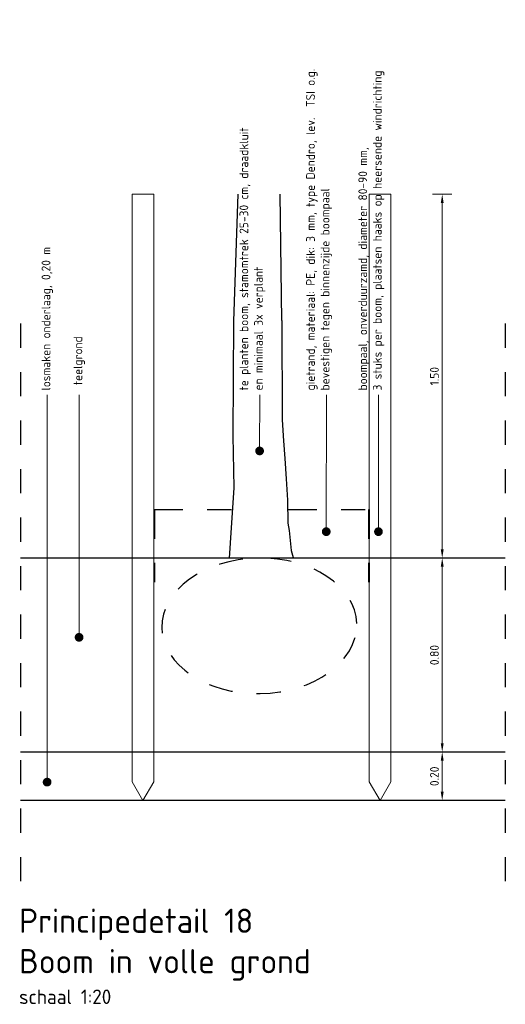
# Model space of a CAD drawing. Header units: metres. Extents: x 0 to 167615, y 0 to 462701.
# Tile 13 of 16: x 167581 to 167583, y 462691 to 462695. Entities that reach past the tile are written whole.
import ezdxf
from ezdxf import colors
from ezdxf.entities.mleader import LeaderData, LeaderLine
from ezdxf.math import Vec2, Vec3

# ---------------------------------------------------------------- set-up
doc = ezdxf.new("R2010")
doc.units = ezdxf.units.M
doc.header["$LTSCALE"] = 0.02
for name, pattern in [('DRAINAGE', [9.2, 6, -0.6, 0.1, -0.6, 0.6, -0.6, 0.1, -0.6]), ('HIDDEN2', [4.7625, 3.175, -1.5875]), ('XX-AFBREEK', [7, 4, -1, 1, -1])]:
    doc.linetypes.add(name, pattern=pattern)
for name, color, linetype, lineweight in [('B-WE-FC-PAAL_HOUT-G', 30, 'Continuous', 18), ('N-WE-GR-GRAS-GD', 90, 'Continuous', 30), ('X-XX-AL-AANPIJLING-M', 7, 'Continuous', 18), ('X-XX-AL-AANPIJLING-T18', 10, 'Continuous', 18), ('X-XX-AL-AFBREEKLIJN-GD', 8, 'XX-AFBREEK', 25), ('X-XX-AL-T50', 130, 'Continuous', 50)]:
    doc.layers.add(name, color=color, linetype=linetype, lineweight=lineweight)
doc.layers.add('TB63_BOOM', color=3, linetype='Continuous')
doc.layers.add('TL31_DRAIN', color=1, linetype='DRAINAGE')
doc.styles.add('NLCS-ISO-M20-T18', font='NLCS-ISO.ttf', dxfattribs={"height": 0.036})
doc.styles.add('NLCS-ISO-M20-T50', font='NLCS-ISO.ttf', dxfattribs={"height": 0.1})
doc.dimstyles.new('NLCS-M20-T18-PIJL_L2_H1', dxfattribs={"dimscale": 0.02, "dimtxt": 2.5, "dimasz": 1.8, "dimexe": 2, "dimexo": 2, "dimgap": 0.7, "dimtad": 1, "dimzin": 0, "dimdsep": 46, "dimtxsty": 'NLCS-ISO-M20-T18', "dimcen": 0, "dimdle": 2, "dimclrd": 256, "dimclre": 256, "dimclrt": 10, "dimadec": 1, "dimazin": 0, "dimtfac": 1, "dimtdec": 3, "dimtofl": 0, "dimtmove": 0, "dimatfit": 3, "dimfxl": 2, "dimfxlon": 1, "dimtfillclr": 256, "dimtolj": 1, "dimtzin": 0, "dimlwd": -1, "dimlwe": -1, "dimarcsym": 0})

# ---------------------------------------------------------------- blocks, each defined once
blk = doc.blocks.new('_Dot')
at = {"color": 0, "linetype": 'ByBlock', "lineweight": -2}
blk.add_line((-0.5, 0), (-1, 0), dxfattribs=at)
at = {"color": 0, "linetype": 'ByBlock', "const_width": 0.5}
blk.add_lwpolyline([(-0.25, 0, 1), (0.25, 0, 1)], format="xyb", close=True, dxfattribs=at)
blk = doc.blocks.new('*D13')
at = {"layer": 'Defpoints', "color": 0, "transparency": 16777216}
for p in [(167582.5912, 462694.2015), (167582.5912, 462692.7015), (167582.8025, 462692.7015)]:
    blk.add_point(p, dxfattribs=at)
at = {"layer": 'X-XX-AL-AANPIJLING-M', "transparency": 16777216}
for p, q in [((167582.7625, 462694.2015), (167582.8425, 462694.2015)), ((167582.8025, 462694.1655), (167582.8025, 462692.7375)), ((167582.7625, 462692.7015), (167582.8425, 462692.7015))]:
    blk.add_line(p, q, dxfattribs=at)
for points in [[(167582.7965, 462694.1655), (167582.8085, 462694.1655), (167582.8025, 462694.2015)], [(167582.7965, 462692.7375), (167582.8085, 462692.7375), (167582.8025, 462692.7015)]]:
    blk.add_solid(points, dxfattribs=at)
at = {"layer": 'X-XX-AL-AANPIJLING-M', "color": 10, "transparency": 16777216, "insert": (167582.7705, 462693.4515), "char_height": 0.036, "attachment_point": 5, "rotation": 90, "style": 'NLCS-ISO-M20-T18'}
blk.add_mtext('\\A1;1.50', dxfattribs=at)
blk = doc.blocks.new('*D14')
at = {"layer": 'Defpoints', "color": 0, "transparency": 16777216}
for p in [(167582.5912, 462692.7015), (167582.5462, 462691.9015), (167582.8025, 462691.9015)]:
    blk.add_point(p, dxfattribs=at)
at = {"layer": 'X-XX-AL-AANPIJLING-M', "transparency": 16777216}
for p, q in [((167582.7625, 462692.7015), (167582.8425, 462692.7015)), ((167582.8025, 462692.6655), (167582.8025, 462691.9375)), ((167582.7625, 462691.9015), (167582.8425, 462691.9015))]:
    blk.add_line(p, q, dxfattribs=at)
for points in [[(167582.7965, 462692.6655), (167582.8085, 462692.6655), (167582.8025, 462692.7015)], [(167582.7965, 462691.9375), (167582.8085, 462691.9375), (167582.8025, 462691.9015)]]:
    blk.add_solid(points, dxfattribs=at)
at = {"layer": 'X-XX-AL-AANPIJLING-M', "color": 10, "transparency": 16777216, "insert": (167582.7705, 462692.3015), "char_height": 0.036, "attachment_point": 5, "rotation": 90, "style": 'NLCS-ISO-M20-T18'}
blk.add_mtext('\\A1;0.80', dxfattribs=at)
blk = doc.blocks.new('*D15')
at = {"layer": 'Defpoints', "color": 0, "transparency": 16777216}
for p in [(167582.5912, 462691.9015), (167582.5462, 462691.7015), (167582.8025, 462691.7015)]:
    blk.add_point(p, dxfattribs=at)
at = {"layer": 'X-XX-AL-AANPIJLING-M', "transparency": 16777216}
for p, q in [((167582.7625, 462691.9015), (167582.8425, 462691.9015)), ((167582.8025, 462691.8655), (167582.8025, 462691.7375)), ((167582.7625, 462691.7015), (167582.8425, 462691.7015))]:
    blk.add_line(p, q, dxfattribs=at)
for points in [[(167582.7965, 462691.8655), (167582.8085, 462691.8655), (167582.8025, 462691.9015)], [(167582.7965, 462691.7375), (167582.8085, 462691.7375), (167582.8025, 462691.7015)]]:
    blk.add_solid(points, dxfattribs=at)
at = {"layer": 'X-XX-AL-AANPIJLING-M', "color": 10, "transparency": 16777216, "insert": (167582.7705, 462691.8015), "char_height": 0.036, "attachment_point": 5, "rotation": 90, "style": 'NLCS-ISO-M20-T18'}
blk.add_mtext('\\A1;0.20', dxfattribs=at)

msp = doc.modelspace()

# ---------------------------------------------------------------- linework, layer by layer
at = {"layer": 'B-WE-FC-PAAL_HOUT-G', "flags": 128}
for points in [[(167581.5234, 462692.7015), (167581.5234, 462694.2015), (167581.6134, 462694.2015), (167581.6134, 462692.7015), (167581.6134, 462691.7794), (167581.5684, 462691.7015), (167581.5234, 462691.7794)], [(167582.5012, 462692.7015), (167582.5012, 462694.2015), (167582.5912, 462694.2015), (167582.5912, 462692.7015), (167582.5912, 462691.7794), (167582.5462, 462691.7015), (167582.5012, 462691.7794)]]:
    msp.add_lwpolyline(points, close=True, dxfattribs=at)
at = {"layer": 'N-WE-GR-GRAS-GD', "flags": 128}
for points in [[(167583.0627, 462692.7015), (167581.0627, 462692.7015)], [(167583.0627, 462691.9015), (167581.0627, 462691.9015)], [(167583.0627, 462691.7015), (167581.0627, 462691.7015)]]:
    msp.add_lwpolyline(points, dxfattribs=at)
at = {"layer": 'TB63_BOOM', "flags": 128}
for points in [[(167581.9431, 462693.6778), (167581.9604, 462694.2015)], [(167582.1416, 462693.6818), (167582.1337, 462694.2015)]]:
    msp.add_lwpolyline(points, dxfattribs=at)
at = {"layer": 'TB63_BOOM'}
for points in [[(167581.9256, 462692.7008), (167581.9339, 462692.8257), (167581.9449, 462692.9913), (167581.9402, 462693.2057), (167581.9431, 462693.6778)], [(167582.1416, 462693.6818), (167582.1421, 462693.2712), (167582.1485, 462693.1848), (167582.154, 462693.112), (167582.1587, 462693.0279), (167582.1645, 462692.9398), (167582.1664, 462692.8457), (167582.1711, 462692.8157), (167582.1798, 462692.7329), (167582.1885, 462692.7042)]]:
    msp.add_lwpolyline(points, dxfattribs=at)
at = {"layer": 'TB63_BOOM', "color": 2, "linetype": 'HIDDEN2'}
msp.add_ellipse((167582.0481, 462692.422), major_axis=(0.4019, 0.008), ratio=0.695416, start_param=0.005663, end_param=6.275258, dxfattribs=at)
at = {"layer": 'TL31_DRAIN', "flags": 128}
for points in [[(167581.6134, 462692.9014), (167581.9389, 462692.9015)], [(167581.6134, 462692.9014), (167581.6134, 462692.6014)], [(167581.6164, 462692.9014), (167581.6164, 462692.6014)], [(167582.1653, 462692.9015), (167582.5012, 462692.9014)], [(167582.4982, 462692.9014), (167582.4982, 462692.6014)], [(167582.5012, 462692.9014), (167582.5012, 462692.6014)]]:
    msp.add_lwpolyline(points, dxfattribs=at)
at = {"layer": 'X-XX-AL-AFBREEKLIJN-GD'}
for p, q in [((167581.0627, 462693.6686), (167581.0627, 462691.3483)), ((167583.0627, 462693.6686), (167583.0627, 462691.3483))]:
    msp.add_line(p, q, dxfattribs=at)

# ---------------------------------------------------------------- texts
at = {"layer": 'X-XX-AL-T50', "ltscale": 0.5, "insert": (167581.0574, 462691.2558), "char_height": 0.1, "width": 3.073679, "attachment_point": 1, "style": 'NLCS-ISO-M20-T50'}
msp.add_mtext('{\\C4;Principedetail 18\\PBoom in volle grond\\P\\H0.6x;\\C3;schaal 1:20}', dxfattribs=at)

# ---------------------------------------------------------------- dimensions: what is measured, and where the dimension line sits
at = {"layer": 'X-XX-AL-AANPIJLING-M'}
dim = msp.add_aligned_dim(p1=(167582.5912, 462694.2015), p2=(167582.5912, 462692.7015), distance=0.2113, dimstyle='NLCS-M20-T18-PIJL_L2_H1', dxfattribs=at)
dim.commit()
dim.dimension.update_dxf_attribs({"geometry": '*D13', "text_midpoint": (167582.7705, 462693.4515)})
for base, p1, p2, picture, middle in [((167582.8025, 462691.9015), (167582.5912, 462692.7015), (167582.5462, 462691.9015), '*D14', (167582.7705, 462692.3015)), ((167582.8025, 462691.7015), (167582.5912, 462691.9015), (167582.5462, 462691.7015), '*D15', (167582.7705, 462691.8015))]:
    dim = msp.add_linear_dim(base=base, p1=p1, p2=p2, angle=90, dimstyle='NLCS-M20-T18-PIJL_L2_H1', dxfattribs=at)
    dim.commit()
    dim.dimension.update_dxf_attribs({"geometry": picture, "text_midpoint": middle})

# ---------------------------------------------------------------- leaders
at = {"layer": 'X-XX-AL-AANPIJLING-T18'}
ml = msp.add_multileader_mtext('Standard', dxfattribs=at)
ml.set_content('{\\C2;gietrand, materiaal: PE, dik: 3 mm, type Dendro, lev.  TSI o.g.\\Pbevestigen tegen binnenzijde boompaal}', color=256, style='NLCS-ISO-M20-T18')
ml.set_leader_properties(color=256, linetype='ByLayer', lineweight=-1)
ml.set_arrow_properties(name='DOT')
ml.build(insert=Vec2(0, 0))
ml.multileader.update_dxf_attribs({"text_left_attachment_type": 3, "text_right_attachment_type": 5, "dogleg_length": 0.036, "arrow_head_size": 0.036})
ctx = ml.context
ctx.base_point, ctx.char_height, ctx.arrow_head_size, ctx.landing_gap_size, ctx.plane_origin, ctx.plane_x_axis, ctx.plane_y_axis = Vec3(167582.3248, 462693.3745), 0.036, 0.036, 0.018, Vec3(167582.3248, 462692.9543), Vec3(0, 1), Vec3(-1, 0)
ctx.left_attachment, ctx.right_attachment = 3, 5
notes = []
notes.append((ctx, [(0, (1, 1, 0), (167582.3248, 462693.3385), (0, 1), 0.036, [(0, [(167582.3242, 462692.8103)], 0, [])])]))
ctx.mtext.insert, ctx.mtext.text_direction, ctx.mtext.rotation, ctx.mtext.width, ctx.mtext.flow_direction = Vec3(167582.2414, 462693.3925), Vec3(0, 1), 1.570796, 1.529008, 5
ml = msp.add_multileader_mtext('Standard', dxfattribs=at)
ml.set_content('{\\C2;boompaal, onverduurzamd, diameter 80-90 mm, \\P3 stuks per boom, plaatsen haaks op heersende windrichting}', color=256, style='NLCS-ISO-M20-T18')
ml.set_leader_properties(color=256, linetype='ByLayer', lineweight=-1)
ml.set_arrow_properties(name='DOT')
ml.build(insert=Vec2(0, 0))
ml.multileader.update_dxf_attribs({"text_left_attachment_type": 3, "text_right_attachment_type": 5, "dogleg_length": 0.036, "arrow_head_size": 0.036})
ctx = ml.context
ctx.base_point, ctx.char_height, ctx.arrow_head_size, ctx.landing_gap_size, ctx.plane_origin, ctx.plane_x_axis, ctx.plane_y_axis = Vec3(167582.5402, 462693.3745), 0.036, 0.036, 0.018, Vec3(167582.5402, 462692.9543), Vec3(0, 1), Vec3(-1, 0)
ctx.left_attachment, ctx.right_attachment = 3, 5
notes.append((ctx, [(0, (1, 1, 0), (167582.5402, 462693.3385), (0, 1), 0.036, [(0, [(167582.5396, 462692.8103)], 0, [])])]))
ctx.mtext.insert, ctx.mtext.text_direction, ctx.mtext.rotation, ctx.mtext.width, ctx.mtext.flow_direction = Vec3(167582.4568, 462693.3925), Vec3(0, 1), 1.570796, 1.529008, 5
ml = msp.add_multileader_mtext('Standard', dxfattribs=at)
ml.set_content('{\\C2;losmaken onderlaag, 0,20 m}', color=256, style='NLCS-ISO-M20-T18')
ml.set_leader_properties(color=256, linetype='ByLayer', lineweight=-1)
ml.set_arrow_properties(name='DOT')
ml.build(insert=Vec2(0, 0))
ml.multileader.update_dxf_attribs({"text_left_attachment_type": 3, "text_right_attachment_type": 5, "dogleg_length": 0.036, "arrow_head_size": 0.036})
ctx = ml.context
ctx.base_point, ctx.char_height, ctx.arrow_head_size, ctx.landing_gap_size, ctx.plane_origin, ctx.plane_x_axis, ctx.plane_y_axis = Vec3(167581.1739, 462693.3745), 0.036, 0.036, 0.018, Vec3(167581.1739, 462692.9543), Vec3(0, 1), Vec3(-1, 0)
ctx.left_attachment, ctx.right_attachment = 3, 5
notes.append((ctx, [(0, (1, 1, 0), (167581.1739, 462693.3385), (0, 1), 0.036, [(0, [(167581.1732, 462691.7775)], 0, [])])]))
ctx.mtext.insert, ctx.mtext.text_direction, ctx.mtext.rotation, ctx.mtext.width, ctx.mtext.flow_direction = Vec3(167581.1505, 462693.3925), Vec3(0, 1), 1.570796, 1.115958, 5
ml = msp.add_multileader_mtext('Standard', dxfattribs=at)
ml.set_content('{\\C2; teelgrond}', color=256, style='NLCS-ISO-M20-T18')
ml.set_leader_properties(color=256, linetype='ByLayer', lineweight=-1)
ml.set_arrow_properties(name='DOT')
ml.build(insert=Vec2(0, 0))
ml.multileader.update_dxf_attribs({"text_left_attachment_type": 3, "text_right_attachment_type": 5, "dogleg_length": 0.036, "arrow_head_size": 0.036})
ctx = ml.context
ctx.base_point, ctx.char_height, ctx.arrow_head_size, ctx.landing_gap_size, ctx.plane_origin, ctx.plane_x_axis, ctx.plane_y_axis = Vec3(167581.3057, 462693.3745), 0.036, 0.036, 0.018, Vec3(167581.3057, 462692.9543), Vec3(0, 1), Vec3(-1, 0)
ctx.left_attachment, ctx.right_attachment = 3, 5
notes.append((ctx, [(0, (1, 1, 0), (167581.3057, 462693.3385), (0, 1), 0.036, [(0, [(167581.305, 462692.3746)], 0, [])])]))
ctx.mtext.insert, ctx.mtext.text_direction, ctx.mtext.rotation, ctx.mtext.width, ctx.mtext.flow_direction = Vec3(167581.2823, 462693.3925), Vec3(0, 1), 1.570796, 1.115958, 5
ml = msp.add_multileader_mtext('Standard', dxfattribs=at)
ml.set_content('{\\C2;te planten boom, stamomtrek 25-30 cm, draadkluit en minimaal 3x verplant}', color=256, style='NLCS-ISO-M20-T18')
ml.set_leader_properties(color=256, linetype='ByLayer', lineweight=-1)
ml.set_arrow_properties(name='DOT')
ml.build(insert=Vec2(0, 0))
ml.multileader.update_dxf_attribs({"text_left_attachment_type": 3, "text_right_attachment_type": 5, "dogleg_length": 0.036, "arrow_head_size": 0.036})
ctx = ml.context
ctx.base_point, ctx.char_height, ctx.arrow_head_size, ctx.landing_gap_size, ctx.plane_origin, ctx.plane_x_axis, ctx.plane_y_axis = Vec3(167582.05, 462693.3745), 0.036, 0.036, 0.018, Vec3(167582.05, 462692.9543), Vec3(0, 1), Vec3(-1, 0)
ctx.left_attachment, ctx.right_attachment = 3, 5
notes.append((ctx, [(0, (1, 1, 0), (167582.05, 462693.3385), (0, 1), 0.036, [(0, [(167582.0494, 462693.1433)], 0, [])])]))
ctx.mtext.insert, ctx.mtext.text_direction, ctx.mtext.rotation, ctx.mtext.width, ctx.mtext.flow_direction = Vec3(167581.9666, 462693.3925), Vec3(0, 1), 1.570796, 1.115958, 5
for ctx, leaders in notes:
    for number, flags, end, landing, length, lines in leaders:
        leader = LeaderData()
        leader.index, (leader.has_last_leader_line, leader.has_dogleg_vector, leader.attachment_direction) = number, flags
        leader.last_leader_point, leader.dogleg_vector, leader.dogleg_length = Vec3(end), Vec3(landing), length
        for number, points, colour, breaks in lines:
            line = LeaderLine()
            line.index, line.vertices, line.color, line.breaks = number, Vec3.list(points), colors.encode_raw_color(colour), breaks
            leader.lines.append(line)
        ctx.leaders.append(leader)

doc.saveas('drawing.dxf')
